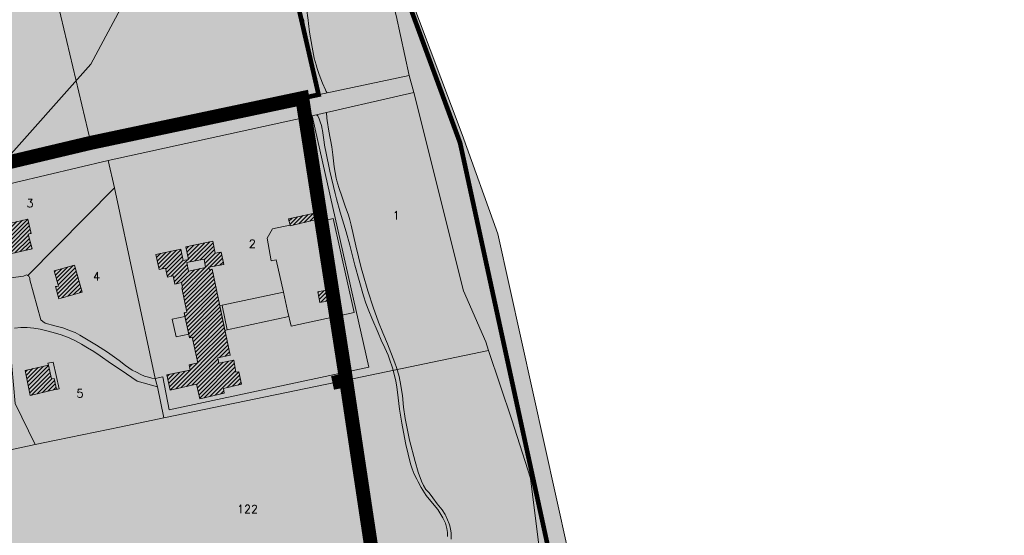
# Model space of a CAD drawing. Header units: metres. Extents: x 578835 to 593571, y 248557 to 255108.
# Tile 194 of 251: x 590361 to 590784, y 253203 to 253424. Entities that reach past the tile are written whole.
import ezdxf

# ---------------------------------------------------------------- set-up
doc = ezdxf.new("R2010")
doc.units = ezdxf.units.M
doc.linetypes.add('CACHEX2', pattern=[0.75, 0.5, -0.25])
doc.linetypes.add('SOLID_LINE', pattern=[0])
for name, color, linetype, lineweight in [('Cad-BATIMENT_BATI_LEGER13', 7, 'SOLID_LINE', 0), ('Cad-BATIMENT_BATI_PRIVE12', 7, 'SOLID_LINE', 0), ('Cad-BATIMENT_BATI_PRIVE12_HACH', 7, 'SOLID_LINE', 0), ('Cad-PARCELLAIRE_PARCELLE1', 250, 'SOLID_LINE', 0), ('Cad-RESEAU_ROUT_LIMITE_DE_VOIE_P23', 8, 'SOLID_LINE', 0), ('Cad-TOPONYMIE_NUMERO_DE_PARCELL182', 250, 'SOLID_LINE', 0), ('EBC', 114, 'Continuous', 53), ('EBC hachures', 114, 'Continuous', 18), ('PLU', 7, 'CACHEX2', 5), ('PPRI global - contour', 152, 'Continuous', 5), ('PPRI global - hachures', 152, 'Continuous', 5)]:
    doc.layers.add(name, color=color, linetype=linetype, lineweight=lineweight)
doc.styles.add('TEXTSTYLE_45_11', font='txt.shx', dxfattribs={"oblique": 50})

msp = doc.modelspace()

# ---------------------------------------------------------------- hatches: boundary and pattern name
at = {"layer": 'Cad-BATIMENT_BATI_PRIVE12_HACH', "ltscale": 0.4}
h = msp.add_hatch(dxfattribs=at)
h.set_pattern_fill('ANSI31', color=256, scale=0.4, style=0)
h.paths.add_polyline_path([(590489.91, 253337.7), (590489.24, 253341.66), (590476.06, 253338.76), (590476.78, 253336.03), (590476.81, 253335.7), (590487.63, 253338.29), (590487.73, 253337.07)])
h = msp.add_hatch(dxfattribs=at)
h.set_pattern_fill('ANSI31', color=256, scale=0.4, style=0)
h.paths.add_polyline_path([(590365.96, 253325.89), (590364.26, 253332.21), (590365.47, 253332.53), (590364.04, 253338.66), (590354.35, 253336.39), (590357.3, 253323.81)])
h = msp.add_hatch(dxfattribs=at)
h.set_pattern_fill('ANSI31', color=256, scale=0.4, style=0)
h.paths.add_polyline_path([(590440.48, 253317.92), (590439.85, 253321.43), (590432.47, 253320.03), (590433.11, 253316.3)], flags=16)
h.paths.add_polyline_path([(590451.09, 253280.13), (590443.34, 253317.16), (590442.21, 253316.84), (590441.96, 253317.93), (590448.38, 253319.14), (590447.26, 253324.51), (590444.66, 253324.06), (590443.57, 253329.11), (590431.99, 253326.68), (590433.1, 253321.3), (590430.91, 253320.9), (590429.85, 253325.72), (590419.15, 253323.47), (590420.61, 253317.01), (590423.28, 253317.57), (590424.1, 253313.75), (590426.61, 253314.29), (590427.33, 253310.67), (590430.16, 253311.36), (590430.58, 253309.27), (590430.26, 253309.14), (590432.47, 253298.63), (590431.25, 253298.41), (590433.64, 253287.69), (590434.78, 253287.9), (590437.1, 253276.94), (590433.38, 253276.07), (590433.91, 253273.77), (590423.85, 253271.81), (590425.24, 253265.23), (590436.65, 253267.77), (590438.09, 253261.42), (590448.51, 253263.86), (590448.17, 253265.95), (590455.94, 253267.72), (590454.74, 253273.08), (590453.52, 253272.87), (590452.59, 253278.02), (590446.26, 253276.82), (590445.83, 253279.02)])
h = msp.add_hatch(dxfattribs=at)
h.set_pattern_fill('ANSI31', color=256, scale=0.4, style=0)
h.paths.add_polyline_path([(590387.39, 253307.3), (590384.11, 253318.83), (590375.48, 253316.44), (590377.27, 253309.89), (590376.05, 253309.68), (590377.49, 253304.46)])
h = msp.add_hatch(dxfattribs=at)
h.set_pattern_fill('ANSI31', color=256, scale=0.4, style=0)
h.paths.add_polyline_path([(590494.11, 253303.72), (590493.14, 253308.21), (590488.68, 253307.39), (590489.55, 253302.89)])
h = msp.add_hatch(dxfattribs=at)
h.set_pattern_fill('ANSI31', color=256, scale=0.4, style=0)
h.paths.add_polyline_path([(590376.49, 253265.57), (590375.36, 253270.16), (590374.3, 253269.96), (590372.98, 253275.87), (590362.95, 253273.68), (590365.17, 253262.94)])
at = {"layer": 'EBC hachures'}
h = msp.add_hatch(dxfattribs=at)
h.set_pattern_fill('EBC', color=256, scale=6, style=0, pattern_type=2)
h.set_pattern_definition([(0, (0, 0), (0, 48), []), (90, (0, 0), (-48, 3e-15), []), (90, (6, 0), (-48, 3e-15), [-21, 6, -21]), (90, (42, 0), (-48, 3e-15), [-21, 6, -21]), (0, (0, 6), (0, 48), [-21, 6, -21]), (0, (0, 42), (0, 48), [-21, 6, -21]), (90, (6.6, 0), (-48, 3e-15), [-18, 3, -6, 3, -18]), (90, (41.4, 0), (-48, 3e-15), [-18, 3, -6, 3, -18]), (90, (7.2, 0), (-48, 3e-15), [-16.2, 1.8, -12, 1.8, -16.2]), (90, (40.8, 0), (-48, 3e-15), [-16.2, 1.8, -12, 1.8, -16.2]), (90, (7.8, 0), (-48, 3e-15), [-15, 1.2, -15.6, 1.2, -15]), (90, (40.2, 0), (-48, 3e-15), [-15, 1.2, -15.6, 1.2, -15]), (90, (8.4, 0), (-48, 3e-15), [-14.4, 0.6, -18, 0.6, -14.4]), (90, (39.6, 0), (-48, 3e-15), [-14.4, 0.6, -18, 0.6, -14.4]), (90, (9, 0), (-48, 3e-15), [-13.5, 0.6, -19.8, 0.6, -13.5]), (90, (39, 0), (-48, 3e-15), [-13.5, 0.6, -19.8, 0.6, -13.5]), (90, (9.6, 0), (-48, 3e-15), [-12.6, 0.6, -21.6, 0.6, -12.6]), (90, (38.4, 0), (-48, 3e-15), [-12.6, 0.6, -21.6, 0.6, -12.6]), (90, (10.2, 0), (-48, 3e-15), [-12, 0.6, -22.8, 0.6, -12]), (90, (37.8, 0), (-48, 3e-15), [-12, 0.6, -22.8, 0.6, -12]), (90, (10.8, 0), (-48, 3e-15), [-11.4, 0.3, -24.6, 0.3, -11.4]), (90, (37.2, 0), (-48, 3e-15), [-11.4, 0.3, -24.6, 0.3, -11.4]), (90, (11.28, 0), (-48, 3e-15), [-11.22, 0, -25.56, 0, -11.22]), (90, (36.72, 0), (-48, 3e-15), [-11.22, 0, -25.56, 0, -11.22]), (0, (0, 6.6), (0, 48), [-18, 3, -6, 3, -18]), (0, (0, 41.4), (0, 48), [-18, 3, -6, 3, -18]), (0, (0, 7.2), (0, 48), [-16.2, 1.8, -12, 1.8, -16.2]), (0, (0, 40.8), (0, 48), [-16.2, 1.8, -12, 1.8, -16.2]), (0, (0, 7.8), (0, 48), [-15, 1.2, -15.6, 1.2, -15]), (0, (0, 40.2), (0, 48), [-15, 1.2, -15.6, 1.2, -15]), (0, (0, 8.4), (0, 48), [-14.4, 0.6, -18, 0.6, -14.4]), (0, (0, 39.6), (0, 48), [-14.4, 0.6, -18, 0.6, -14.4]), (0, (0, 9), (0, 48), [-13.5, 0.6, -19.8, 0.6, -13.5]), (0, (0, 39), (0, 48), [-13.5, 0.6, -19.8, 0.6, -13.5]), (0, (0, 9.6), (0, 48), [-12.6, 0.6, -21.6, 0.6, -12.6]), (0, (0, 38.4), (0, 48), [-12.6, 0.6, -21.6, 0.6, -12.6]), (0, (0, 10.2), (0, 48), [-12, 0.6, -22.8, 0.6, -12]), (0, (0, 37.8), (0, 48), [-12, 0.6, -22.8, 0.6, -12]), (0, (0, 10.8), (0, 48), [-11.4, 0.3, -24.6, 0.3, -11.4]), (0, (0, 37.2), (0, 48), [-11.4, 0.3, -24.6, 0.3, -11.4])])
h.paths.add_polyline_path([(589969.63, 253394.08), (589995.67, 253277.43), (590297.23, 253348.53), (590391.09, 253371.39), (590489.06, 253392.09), (590474.69, 253454.61), (590455.62, 253502.02), (590411.88, 253505.91)])
at = {"layer": 'PPRI global - hachures', "ltscale": 0.4}
h = msp.add_hatch(dxfattribs=at)
h.set_pattern_fill('ANSI36', color=256, scale=2, style=0)
h.paths.add_polyline_path([(590715.48, 252661.55), (590674.88, 252827.13), (590651.85, 253015.75), (590611.25, 253128.7), (590566.14, 253332.28), (590550.78, 253375.05), (590509.09, 253485.81), (590446.56, 253660.17), (590381.71, 253843.97), (590366.81, 253890.83), (590136.32, 253884.05), (590145.76, 253877.26), (590161.12, 253856.43), (590166.6, 253838.88), (590189.64, 253827.91), (590220.36, 253837.78), (590246.69, 253831.2), (590268.63, 253807.08), (590275.21, 253774.18), (590245.59, 253719.35), (590208.29, 253693.03), (590170.99, 253688.64), (590130.4, 253698.51), (590113.94, 253706.19), (590099.68, 253731.41), (590099.68, 253751.15), (590119.43, 253769.79), (590131.5, 253788.44), (590131.5, 253810.37), (590122.72, 253834.49), (590096.39, 253854.23), (590061.28, 253854.23), (590030.57, 253849.85), (590005.33, 253861.91), (589983.66, 253879.57), (589453.41, 253863.98), (590027.98, 251920.34), (590783.75, 251684.82), (590783.72, 251685.19), (590768.38, 251803.29), (590760.71, 252002.68), (590771.45, 252133.06), (590753.03, 252301.77), (590740.76, 252449.02)])
h.paths.add_polyline_path([(590222.37, 253304.01), (590198.61, 253307.76), (590169.84, 253304.01), (590153.59, 253310.26), (590026.03, 253286.51), (590026.03, 253295.26), (590021.03, 253315.26), (590024.78, 253349.01), (590034.78, 253375.26), (590062.29, 253414.02), (590076.05, 253434.02), (590076.05, 253461.52), (590071.05, 253516.52), (590048.54, 253582.77), (590069.8, 253619.03), (590083.55, 253622.78), (590103.56, 253615.28), (590118.57, 253596.53), (590149.83, 253529.02), (590186.1, 253535.27), (590202.36, 253541.52), (590204.86, 253559.02), (590196.11, 253587.77), (590194.86, 253609.03), (590202.36, 253625.28), (590264.89, 253695.28), (590279.9, 253701.53), (590288.65, 253701.53), (590327.42, 253585.27), (590339.92, 253542.77), (590354.93, 253531.52), (590372.44, 253531.52), (590403.7, 253542.77), (590414.96, 253535.27), (590421.21, 253506.52), (590419.96, 253476.52), (590419.96, 253459.02), (590391.2, 253405.27), (590352.43, 253361.51), (590332.42, 253356.51), (590309.91, 253341.51), (590292.4, 253325.26), (590269.89, 253310.26), (590246.13, 253310.26)], flags=16)

# ---------------------------------------------------------------- linework, layer by layer
at = {"layer": 'Cad-BATIMENT_BATI_LEGER13'}
for points in [[(590449.84, 253291.06), (590447.63, 253301.58), (590446.57, 253301.38), (590448.78, 253290.86), (590449.84, 253291.06), (590449.84, 253291.06)], [(590449.84, 253291.06), (590447.63, 253301.58), (590446.57, 253301.38), (590448.78, 253290.86), (590449.84, 253291.06), (590449.84, 253291.06)], [(590433.34, 253289.22), (590431.64, 253296.77), (590426.2, 253295.64), (590427.83, 253288.09), (590433.34, 253289.22), (590433.34, 253289.22)], [(590433.34, 253289.22), (590431.64, 253296.77), (590426.2, 253295.64), (590427.83, 253288.09), (590433.34, 253289.22), (590433.34, 253289.22)], [(590377.54, 253265.78), (590374.93, 253277.15), (590372.74, 253276.74), (590372.98, 253275.87), (590374.3, 253269.96), (590375.36, 253270.16), (590376.49, 253265.57), (590377.54, 253265.78), (590377.54, 253265.78)], [(590377.54, 253265.78), (590374.93, 253277.15), (590372.74, 253276.74), (590372.98, 253275.87), (590374.3, 253269.96), (590375.36, 253270.16), (590376.49, 253265.57), (590377.54, 253265.78), (590377.54, 253265.78)]]:
    msp.add_lwpolyline(points, close=True, dxfattribs=at)
at = {"layer": 'Cad-BATIMENT_BATI_PRIVE12'}
for points in [[(590489.91, 253337.7), (590489.24, 253341.66), (590476.06, 253338.76), (590476.78, 253336.03), (590476.81, 253335.7), (590487.63, 253338.29), (590487.73, 253337.07), (590489.91, 253337.7), (590489.91, 253337.7)], [(590365.96, 253325.89), (590364.26, 253332.21), (590365.47, 253332.53), (590364.04, 253338.66), (590354.35, 253336.39), (590357.3, 253323.81), (590365.96, 253325.89), (590365.96, 253325.89)], [(590451.09, 253280.13), (590443.34, 253317.16), (590442.21, 253316.84), (590441.96, 253317.93), (590448.38, 253319.14), (590447.26, 253324.51), (590444.66, 253324.06), (590443.57, 253329.11), (590431.99, 253326.68), (590433.1, 253321.3), (590430.91, 253320.9), (590429.85, 253325.72), (590419.15, 253323.47), (590420.61, 253317.01), (590423.28, 253317.57), (590424.1, 253313.75), (590426.61, 253314.29), (590427.33, 253310.67), (590430.16, 253311.36), (590430.58, 253309.27), (590430.26, 253309.14), (590432.47, 253298.63), (590431.25, 253298.41), (590433.64, 253287.69), (590434.78, 253287.9), (590437.1, 253276.94), (590433.38, 253276.07), (590433.91, 253273.77), (590423.85, 253271.81), (590425.24, 253265.23), (590436.65, 253267.77), (590438.09, 253261.42), (590448.51, 253263.86), (590448.17, 253265.95), (590455.94, 253267.72), (590454.74, 253273.08), (590453.52, 253272.87), (590452.59, 253278.02), (590446.26, 253276.82), (590445.83, 253279.02), (590451.09, 253280.13), (590451.09, 253280.13)], [(590440.48, 253317.92), (590439.85, 253321.43), (590432.47, 253320.03), (590433.11, 253316.3), (590440.48, 253317.92), (590440.48, 253317.92)], [(590387.39, 253307.3), (590384.11, 253318.83), (590375.48, 253316.44), (590377.27, 253309.89), (590376.05, 253309.68), (590377.49, 253304.46), (590387.39, 253307.3), (590387.39, 253307.3)], [(590494.11, 253303.72), (590493.14, 253308.21), (590488.68, 253307.39), (590489.55, 253302.89), (590494.11, 253303.72), (590494.11, 253303.72)], [(590376.49, 253265.57), (590375.36, 253270.16), (590374.3, 253269.96), (590372.98, 253275.87), (590362.95, 253273.68), (590365.17, 253262.94), (590376.49, 253265.57), (590376.49, 253265.57)]]:
    msp.add_lwpolyline(points, close=True, dxfattribs=at)
at = {"layer": 'Cad-PARCELLAIRE_PARCELLE1'}
for points in [[(590391.12, 253371.38), (590366.71, 253474.89), (590363.8, 253494.71), (590492.23, 253524.74), (590495.16, 253517.3), (590509.78, 253473.15), (590522.41, 253426.18), (590528.06, 253400.35), (590404.23, 253374.16), (590391.12, 253371.38), (590391.12, 253371.38)], [(589969.46, 253394.38), (589995.48, 253277.63), (590014.96, 253282.17), (590190.4, 253322.76), (590206.9, 253326.49), (590209.88, 253327.29), (590384.73, 253369.84), (590391.12, 253371.38), (590366.71, 253474.89), (590363.8, 253494.71), (590194.99, 253451.78), (589969.46, 253394.38), (589969.46, 253394.38)], [(590500.95, 253269.52), (590483.74, 253382.44), (590529.99, 253393.04), (590551.29, 253307.78), (590560.89, 253285.96), (590562.11, 253282.27), (590500.95, 253269.52), (590500.95, 253269.52)], [(590422.62, 253253.31), (590419.84, 253266.57), (590418.88, 253270.17), (590401.32, 253352.06), (590398.68, 253363.77), (590483.74, 253382.44), (590500.95, 253269.52), (590422.62, 253253.31), (590422.62, 253253.31)], [(590401.32, 253352.06), (590364.13, 253314.36), (590363.6, 253314.65), (590362.24, 253314.2), (590344.72, 253311.82), (590336.55, 253320.72), (590342.71, 253328.72), (590328.41, 253342.89), (590319.63, 253337.58), (590317.03, 253340.03), (590316.62, 253341), (590316.46, 253341.88), (590316.58, 253342.45), (590316.92, 253343.36), (590317.43, 253344.08), (590318.6, 253344.85), (590398.68, 253363.77), (590401.32, 253352.06), (590401.32, 253352.06)], [(590401.32, 253352.06), (590364.13, 253314.36), (590364.56, 253314.07), (590364.85, 253313.53), (590364.98, 253313.09), (590365.02, 253312.54), (590369.68, 253295.44), (590370.49, 253294.61), (590371.62, 253293.93), (590375.75, 253292.83), (590379.13, 253291.89), (590382.44, 253290.72), (590384.41, 253289.87), (590386.4, 253288.82), (590390.04, 253286.67), (590393.6, 253284.52), (590398.31, 253281.47), (590403.31, 253277.88), (590406.12, 253275.77), (590409.01, 253273.79), (590410.83, 253272.83), (590412.64, 253271.87), (590414.26, 253271.22), (590415.95, 253270.7), (590417.38, 253270.37), (590418.88, 253270.17), (590401.32, 253352.06), (590401.32, 253352.06)], [(590316.93, 253231), (590313.12, 253248.84), (590306.98, 253278.54), (590313.22, 253280.74), (590319.48, 253282.72), (590323.6, 253283.74), (590327.64, 253284.75), (590335.29, 253286.84), (590342.97, 253288.72), (590347.24, 253289.74), (590351.45, 253290.77), (590355.83, 253291.48), (590358.64, 253259.39), (590367.21, 253241.82), (590328.67, 253233.55), (590328.44, 253233.42), (590316.93, 253231), (590316.93, 253231)], [(590583.79, 253197.38), (590580.19, 253227.29), (590572.06, 253252.35), (590562.11, 253282.27), (590500.95, 253269.52), (590422.62, 253253.31), (590404.24, 253249.42), (590376.28, 253243.71), (590367.21, 253241.82), (590328.67, 253233.55), (590328.44, 253233.42), (590337.03, 253200.92), (590347.81, 253161.26), (590355.31, 253133.91), (590355.71, 253134.06), (590389.33, 253143.92), (590447.86, 253160.36), (590515.18, 253179.32), (590529.98, 253182.57), (590583.79, 253197.38), (590583.79, 253197.38)]]:
    msp.add_lwpolyline(points, close=True, dxfattribs=at)
for points in [[(590209.88, 253327.29), (590384.73, 253369.84), (590391.12, 253371.38), (590404.23, 253374.16), (590528.06, 253400.35), (590529.99, 253393.04), (590483.74, 253382.44), (590398.68, 253363.77), (590398.68, 253363.77), (590398.68, 253363.77), (590318.6, 253344.85)], [(590344.72, 253311.82), (590362.24, 253314.2), (590363.6, 253314.65), (590364.13, 253314.36), (590364.56, 253314.07), (590364.85, 253313.53), (590364.98, 253313.09), (590365.02, 253312.54), (590369.68, 253295.44), (590370.49, 253294.61), (590371.62, 253293.93), (590375.75, 253292.83), (590379.13, 253291.89), (590382.44, 253290.72), (590384.41, 253289.87), (590386.4, 253288.82), (590390.04, 253286.67), (590393.6, 253284.52), (590398.31, 253281.47), (590403.31, 253277.88), (590406.12, 253275.77), (590409.01, 253273.79), (590410.83, 253272.83), (590412.64, 253271.87), (590414.26, 253271.22), (590415.95, 253270.7), (590417.38, 253270.37), (590418.88, 253270.17), (590419.84, 253266.57), (590411.15, 253268.96), (590404.15, 253273.71), (590399.7, 253276.79), (590395.14, 253279.97), (590392.51, 253281.76), (590389.74, 253283.41), (590387.22, 253284.99), (590384.54, 253286.32), (590381.88, 253287.66), (590378.47, 253288.93), (590375, 253289.97), (590372.23, 253290.63), (590369.44, 253291.4), (590366.69, 253291.84), (590363.78, 253292.15), (590361.14, 253292.04), (590358.45, 253291.81)], [(590358.45, 253291.81), (590361.14, 253292.04), (590363.78, 253292.15), (590366.69, 253291.84), (590369.44, 253291.4), (590372.23, 253290.63), (590375, 253289.97), (590378.47, 253288.93), (590381.88, 253287.66), (590384.54, 253286.32), (590387.22, 253284.99), (590389.74, 253283.41), (590392.51, 253281.76), (590395.14, 253279.97), (590399.7, 253276.79), (590404.15, 253273.71), (590411.15, 253268.96), (590419.84, 253266.57), (590422.62, 253253.31), (590404.24, 253249.42), (590376.28, 253243.71), (590367.21, 253241.82), (590367.21, 253241.82), (590367.21, 253241.82), (590358.64, 253259.39)]]:
    msp.add_lwpolyline(points, dxfattribs=at)
at = {"layer": 'Cad-RESEAU_ROUT_LIMITE_DE_VOIE_P23'}
msp.add_line((590476.31, 253296.75), (590449.8, 253291.1), dxfattribs=at)
for points in [[(590483.89, 253429.32), (590484.56, 253424.04), (590484.72, 253422.71), (590485.21, 253418.89), (590486.24, 253412.47), (590486.56, 253410.88), (590487.22, 253407.85), (590487.99, 253404.86), (590488.43, 253403.38), (590489.28, 253400.82), (590490.73, 253397.05), (590491.98, 253394.13), (590492.38, 253393.44), (590492.73, 253392.9)], [(590489.13, 253392.13), (590488.25, 253396.36), (590486.47, 253403.81), (590485.43, 253407.8), (590484.42, 253411.79), (590484.01, 253413.82), (590482.92, 253422.54), (590482.63, 253424.71)], [(590486.3, 253382.96), (590510.72, 253275.05), (590424.79, 253256.74), (590422.06, 253270.91), (590418.89, 253270.12)], [(590544.4, 253202.24), (590544.47, 253203.06), (590544.46, 253203.96), (590544.18, 253205.74), (590543.75, 253207.48), (590543.55, 253208.09), (590542.43, 253210.39), (590541.22, 253212.51), (590540.32, 253213.88), (590538.01, 253216.64), (590535.35, 253219.94), (590534.57, 253221.07), (590533.13, 253223.4), (590531.8, 253225.81), (590531.22, 253226.9), (590530.12, 253229.1), (590529.22, 253231.39), (590528.58, 253233.46), (590527.5, 253237.64), (590526.57, 253241.85), (590525.95, 253244.87), (590524.84, 253250.92), (590523.83, 253257), (590523.22, 253261.8), (590522.66, 253266.6), (590522.26, 253268.98), (590521.83, 253270.91), (590520.82, 253274.76), (590519.58, 253278.54), (590518.94, 253280.19), (590517.46, 253283.39), (590515.97, 253286.62), (590514.62, 253289.78), (590511.88, 253296.09), (590510.59, 253299.27), (590509.39, 253302.49), (590508.33, 253305.71), (590504.65, 253318.81), (590502.43, 253327.4), (590500.93, 253333.12), (590498.4, 253341.61), (590496.75, 253347.29), (590496.14, 253349.66), (590493.89, 253359.2), (590493.41, 253361.44), (590491.66, 253370.42), (590491.45, 253371.68), (590490.77, 253376.78), (590490.67, 253377.35), (590490.29, 253378.82), (590489.78, 253380.42), (590489.31, 253381.77), (590488.86, 253382.74), (590488.7, 253382.95), (590488.16, 253383.4)], [(590546.09, 253201.13), (590546.07, 253203.11), (590546.02, 253203.88), (590545.82, 253205.4), (590545.47, 253206.9), (590545.19, 253207.77), (590543.72, 253211.15), (590543.45, 253211.69), (590542.11, 253213.74), (590540.05, 253216.33), (590538.2, 253218.87), (590536.53, 253221.02), (590535.2, 253222.51), (590534.12, 253224.22), (590533.27, 253226.1), (590531.92, 253229.99), (590530.54, 253234.51), (590528.2, 253243.71), (590526.2, 253252.98), (590525.54, 253257.89), (590525.09, 253262.83), (590524.76, 253265.29), (590524.43, 253267.21), (590523.63, 253271.07), (590522.6, 253274.86), (590521.9, 253276.95), (590518.66, 253285.13), (590516.7, 253289.75), (590514.75, 253294.38), (590513.88, 253296.74), (590512.62, 253300.42), (590510.27, 253307.84), (590508.07, 253315.32), (590507.41, 253317.67), (590505.09, 253327.15), (590504.1, 253331.62), (590503.11, 253336.09), (590502.53, 253338.31), (590501.92, 253340.29), (590500.54, 253344.19), (590499.13, 253348.09), (590497.7, 253352.26), (590496.85, 253355.08), (590496.57, 253356.27), (590495.77, 253361.08), (590495.17, 253366.23), (590494.74, 253369.68), (590493.51, 253376.46), (590492.75, 253380.98), (590492.62, 253381.99), (590492.49, 253384.39)], [(590476.73, 253336.05), (590469.26, 253334.45), (590466.9, 253330.5), (590468.68, 253320.7), (590470.84, 253321.13), (590473.95, 253307.24), (590447.59, 253301.62)], [(590477.25, 253292.7), (590504.38, 253298.53), (590495.35, 253338.87), (590489.92, 253337.67)], [(590473.95, 253307.24), (590475.72, 253299.29), (590477.25, 253292.7)], [(590376.46, 253265.51), (590377.52, 253265.76), (590374.93, 253277.19), (590372.76, 253276.7), (590372.95, 253275.86)]]:
    msp.add_lwpolyline(points, dxfattribs=at)
at = {"layer": 'EBC', "const_width": 2}
msp.add_lwpolyline([(589969.63, 253394.08), (589995.67, 253277.43), (590297.23, 253348.53), (590391.09, 253371.39), (590489.06, 253392.09), (590474.69, 253454.61), (590455.62, 253502.02), (590411.88, 253505.91)], close=True, dxfattribs=at)
at = {"layer": 'PLU', "color": 7, "linetype": 'Continuous', "ltscale": 2, "const_width": 2}
msp.add_lwpolyline([(590300.76, 254090.19), (590303.34, 254081.44), (590361.86, 253897.89), (590484.47, 253549.1), (590549.87, 253371.39), (590616.08, 253067.16), (590701.65, 253071.17)], dxfattribs=at)
at = {"layer": 'PLU', "color": 7, "ltscale": 2, "const_width": 6}
for points in [[(590047.4, 252929.72), (590047.4, 252929.72), (590034.39, 253057.39), (590024.62, 253127.33), (590019.38, 253167.98), (590004.32, 253238.02), (589995.45, 253277.66), (590391.09, 253371.39), (590482.04, 253390.61), (590500.89, 253269.5), (590495.06, 253268.28)], [(590500.89, 253269.5), (590534.19, 253048.1), (590605.75, 253065.12)]]:
    msp.add_lwpolyline(points, dxfattribs=at)
at = {"layer": 'PPRI global - contour'}
for points in [[(590768.38, 251803.29), (590760.71, 252002.68), (590771.45, 252133.06), (590753.03, 252301.77), (590740.76, 252449.02), (590715.48, 252661.55), (590674.88, 252827.13), (590651.85, 253015.75), (590611.25, 253128.7), (590566.14, 253332.28), (590550.78, 253375.05), (590509.09, 253485.81)], [(590076.05, 253434.02), (590062.29, 253414.02), (590034.78, 253375.26), (590024.78, 253349.01), (590021.03, 253315.26), (590026.03, 253295.26), (590026.03, 253286.51), (590153.59, 253310.26), (590169.84, 253304.01), (590198.61, 253307.76), (590222.37, 253304.01), (590246.13, 253310.26), (590269.89, 253310.26), (590292.4, 253325.26), (590309.91, 253341.51), (590332.42, 253356.51), (590352.43, 253361.51), (590391.2, 253405.27), (590419.96, 253459.02)]]:
    msp.add_lwpolyline(points, dxfattribs=at).dxf.unprotected_set("ltscale", 0)

# ---------------------------------------------------------------- texts
at = {"layer": 'Cad-TOPONYMIE_NUMERO_DE_PARCELL182', "style": 'TEXTSTYLE_45_11'}
for s, height, p in [('3', 3.49, (590363.53, 253343.74)), ('1', 3.49, (590520.92, 253338.54)), ('2', 3.49, (590459.06, 253326.28)), ('4', 3.49, (590392.15, 253312.33)), ('5', 3.49, (590385.03, 253262.06)), ('122', 3.491, (590454.02, 253212.38))]:
    msp.add_text(s, height=height, rotation=359.5887, dxfattribs=at).set_placement(p)

doc.saveas('drawing.dxf')
